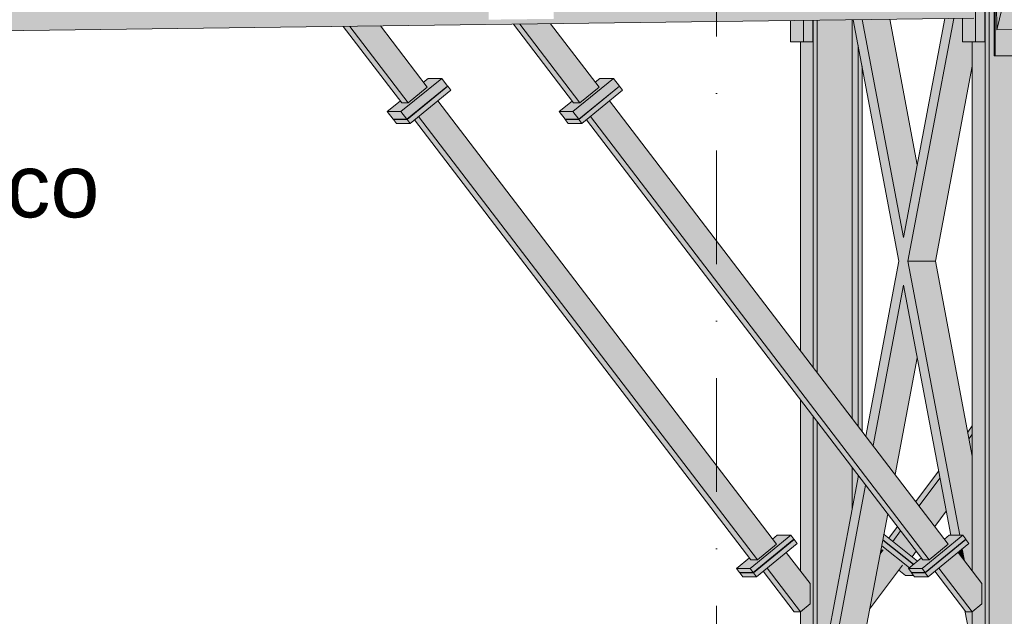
# Model space of a CAD drawing. Header units: centimetres. Extents: x -5472 to 10427, y -400 to 1902.
# Tile 80 of 91: x -3759 to -3447, y 1092 to 1281. Entities that reach past the tile are written whole.
import ezdxf
from ezdxf.enums import TextEntityAlignment as Align

# ---------------------------------------------------------------- set-up
doc = ezdxf.new("R2010")
doc.units = ezdxf.units.CM
doc.header["$LTSCALE"] = 0.1
doc.header["$MEASUREMENT"] = 0
doc.linetypes.add('Kropki i Kreski', pattern=[720, 360, -180, 0, -180])
doc.linetypes.add('Wipeout_Contour', pattern=[1000, 0, -1000])
for name, color, linetype in [('2_kładka_IFC.K_IR', 7, 'Continuous'), ('2_słupy.ISTN', 7, 'Continuous'), ('4_osie.ISTN', 7, 'Continuous'), ('5_opisy.K_IR', 7, 'Continuous')]:
    doc.layers.add(name, color=color, linetype=linetype)
doc.styles.add('GENERATED_STYLE_1', font='txt')
doc.dimstyles.new('GENERATED_STYLE__3', dxfattribs={"dimtxt": 0.18, "dimasz": 18.24, "dimexe": 0.18, "dimexo": 0.0625, "dimgap": 0.09, "dimtad": 0, "dimtih": 1, "dimtoh": 1, "dimdec": 4, "dimzin": 0, "dimdsep": 46, "dimcen": 0.09, "dimadec": 0, "dimazin": 0, "dimtfac": 1, "dimtdec": 4, "dimtmove": 0, "dimatfit": 3, "dimldrblk": 'ARROWHEAD_5', "dimfxl": 1, "dimtolj": 1, "dimtzin": 0, "dimarcsym": 0})

# ---------------------------------------------------------------- blocks, each defined once
blk = doc.blocks.new('ElemPrzekroju_621_1')
at = {"layer": '2_słupy.ISTN', "linetype": 'Continuous', "lineweight": 0, "true_color": 0xffffff}
for points in [[(-3455.53, 1060.42), (-3457.57, 1059.36), (-3421.25, 529.42), (-3417.04, 529.42), (-3453.49, 1061.48), (-3453.49, 1358.5), (-3457.57, 1358.5), (-3457.57, 1300.95), (-3453.58, 1300.95), (-3453.58, 1273.95), (-3457.57, 1273.95), (-3457.57, 1106.38), (-3454.51, 1102.39), (-3454.51, 1095.94), (-3457.55, 1093.46), (-3457.57, 1093.46), (-3457.57, 1060.42)], [(-3455.53, 1060.42), (-3457.57, 1059.36), (-3421.25, 529.42), (-3417.04, 529.42), (-3453.49, 1061.48), (-3453.49, 1358.5), (-3457.57, 1358.5), (-3457.57, 1300.95), (-3453.58, 1300.95), (-3453.58, 1273.95), (-3457.57, 1273.95), (-3457.57, 1106.38), (-3454.51, 1102.39), (-3454.51, 1095.94), (-3457.55, 1093.46), (-3457.57, 1093.46), (-3457.57, 1060.42)], [(-3453.49, 1061.48), (-3452.24, 1061.48), (-3452.24, 1358.5), (-3453.49, 1358.5)], [(-3453.49, 1178.73), (-3452.24, 1178.75), (-3452.24, 1358.5), (-3453.49, 1358.5)], [(-3452.24, 1358.49), (-3452.24, 1061.48), (-3452.17, 1060.47), (-3441.21, 1060.47), (-3441.21, 1289.26), (-3443.54, 1279.62), (-3443.54, 1269.55), (-3450.62, 1269.55), (-3450.62, 1294.55), (-3447.87, 1294.55), (-3447.64, 1295.51), (-3448.11, 1333.88), (-3451.37, 1333.88), (-3451.37, 1352.88), (-3448.34, 1352.88), (-3448.41, 1358.49)], [(-3452.24, 1358.49), (-3452.24, 1168.35), (-3443.61, 1168.47), (-3443.61, 1060.47), (-3441.21, 1060.47), (-3441.21, 1289.26), (-3443.54, 1279.62), (-3443.54, 1269.55), (-3450.62, 1269.55), (-3450.62, 1294.55), (-3447.87, 1294.55), (-3447.64, 1295.51), (-3448.11, 1333.88), (-3451.37, 1333.88), (-3451.37, 1352.88), (-3448.34, 1352.88), (-3448.41, 1358.49)], [(-3512.01, 1176.19), (-3507.94, 1170.87), (-3507.94, 1280.78), (-3508.03, 1280.78), (-3508.03, 1273.95), (-3512.01, 1273.95)], [(-3512.01, 1176.19), (-3507.94, 1170.87), (-3507.94, 1280.78), (-3508.03, 1280.78), (-3508.03, 1273.95), (-3512.01, 1273.95)], [(-3507.94, 1280.78), (-3507.94, 1170.87), (-3506.69, 1169.22), (-3506.69, 1280.8)], [(-3507.94, 1280.78), (-3507.94, 1170.87), (-3506.69, 1169.22), (-3506.69, 1280.8)], [(-3506.69, 1280.8), (-3506.69, 1169.22), (-3495.66, 1154.8), (-3495.66, 1280.94)], [(-3506.69, 1280.8), (-3506.69, 1169.22), (-3495.66, 1154.8), (-3495.66, 1280.94)], [(-3495.66, 1154.8), (-3493.73, 1152.27), (-3493.73, 1272.89), (-3495.25, 1280.95), (-3495.66, 1280.94)], [(-3495.66, 1154.8), (-3493.73, 1152.27), (-3493.73, 1272.89), (-3495.25, 1280.95), (-3495.66, 1280.94)], [(-3495.25, 1280.95), (-3480.8, 1204.47), (-3491.27, 1149.06), (-3488.98, 1146.06), (-3479.37, 1196.92), (-3464.39, 1117.67), (-3461.54, 1117.67), (-3477.94, 1204.47), (-3463.41, 1281.37), (-3466.27, 1281.33), (-3479.37, 1212.02), (-3492.4, 1280.98)], [(-3495.25, 1280.95), (-3480.8, 1204.47), (-3491.27, 1149.06), (-3488.98, 1146.06), (-3479.37, 1196.92), (-3464.39, 1117.67), (-3461.54, 1117.67), (-3477.94, 1204.47), (-3463.41, 1281.37), (-3466.27, 1281.33), (-3479.37, 1212.02), (-3492.4, 1280.98)], [(-3492.4, 1280.98), (-3479.37, 1212.02), (-3475.02, 1235.04), (-3483.72, 1281.1)], [(-3492.4, 1280.98), (-3479.37, 1212.02), (-3475.02, 1235.04), (-3483.72, 1281.1)], [(-3477.94, 1204.47), (-3469.24, 1204.47), (-3457.57, 1266.24), (-3457.57, 1273.95), (-3460.65, 1273.95), (-3460.65, 1281.4), (-3463.41, 1281.37)], [(-3477.94, 1204.47), (-3469.24, 1204.47), (-3457.57, 1266.24), (-3457.57, 1273.95), (-3460.65, 1273.95), (-3460.65, 1281.4), (-3463.41, 1281.37)], [(-3493.73, 1152.27), (-3492.47, 1150.63), (-3492.47, 1266.24), (-3493.73, 1272.89)], [(-3493.73, 1152.27), (-3492.47, 1150.63), (-3492.47, 1266.24), (-3493.73, 1272.89)], [(-3477.94, 1204.47), (-3461.54, 1117.67), (-3460.58, 1117.67), (-3459.62, 1116.41), (-3459.71, 1116.33), (-3459.56, 1116.33), (-3458.6, 1115.08), (-3460.72, 1113.34), (-3460.01, 1109.58), (-3457.57, 1106.38), (-3457.57, 1142.7), (-3469.24, 1204.47)], [(-3460.72, 1113.34), (-3460.01, 1109.58), (-3457.57, 1106.38), (-3457.57, 1115.25), (-3458.5, 1117.44), (-3457.57, 1117.45), (-3457.57, 1142.7), (-3469.24, 1204.47), (-3477.94, 1204.47), (-3461.54, 1117.67), (-3460.58, 1117.67), (-3459.62, 1116.41), (-3459.71, 1116.33), (-3459.56, 1116.33), (-3458.6, 1115.08)], [(-3488.98, 1146.06), (-3482, 1136.94), (-3475.02, 1173.89), (-3479.37, 1196.92)], [(-3488.98, 1146.06), (-3482, 1136.94), (-3475.02, 1173.89), (-3479.37, 1196.92)], [(-3512.01, 1061.48), (-3548.47, 529.42), (-3544.25, 529.42), (-3507.94, 1059.36), (-3509.98, 1060.42), (-3507.94, 1060.42), (-3507.94, 1155.3), (-3512.01, 1160.63), (-3512.01, 1106.38), (-3508.96, 1102.39), (-3508.96, 1095.94), (-3512, 1093.46), (-3512.01, 1093.46)], [(-3512.01, 1061.48), (-3548.47, 529.42), (-3544.25, 529.42), (-3507.94, 1059.36), (-3509.98, 1060.42), (-3507.94, 1060.42), (-3507.94, 1155.3), (-3512.01, 1160.63), (-3512.01, 1106.38), (-3508.96, 1102.39), (-3508.96, 1095.94), (-3512, 1093.46), (-3512.01, 1093.46)], [(-3507.94, 1155.3), (-3507.94, 1060.42), (-3506.69, 1060.42), (-3506.69, 1153.66)], [(-3507.94, 1155.3), (-3507.94, 1060.42), (-3506.69, 1060.42), (-3506.69, 1153.66)], [(-3506.69, 1060.42), (-3502.14, 1060.42), (-3502.14, 1062.42), (-3498.27, 1062.42), (-3495.66, 1062.42), (-3495.66, 1064.67), (-3495.85, 1063.64), (-3504.56, 1063.64), (-3504.56, 1078.74), (-3495.66, 1125.82), (-3495.66, 1139.24), (-3506.69, 1153.66)], [(-3506.69, 1060.42), (-3502.14, 1060.42), (-3502.14, 1062.42), (-3498.27, 1062.42), (-3495.66, 1062.42), (-3495.66, 1064.67), (-3495.85, 1063.64), (-3504.56, 1063.64), (-3504.56, 1078.74), (-3495.66, 1125.82), (-3495.66, 1139.24), (-3506.69, 1153.66)], [(-3495.66, 1139.24), (-3495.66, 1125.82), (-3493.73, 1136.05), (-3493.73, 1136.71)], [(-3495.66, 1139.24), (-3495.66, 1125.82), (-3493.73, 1136.05), (-3493.73, 1136.71)], [(-3504.56, 1078.74), (-3504.56, 1063.64), (-3491.34, 1133.59), (-3493.63, 1136.58)], [(-3504.56, 1078.74), (-3504.56, 1063.64), (-3491.34, 1133.59), (-3493.63, 1136.58)], [(-3493.73, 1136.05), (-3493.63, 1136.58), (-3493.73, 1136.71)], [(-3493.73, 1136.05), (-3493.63, 1136.58), (-3493.73, 1136.71)], [(-3491.34, 1133.59), (-3504.56, 1063.64), (-3495.85, 1063.64), (-3484.36, 1124.46)], [(-3491.34, 1133.59), (-3504.56, 1063.64), (-3495.85, 1063.64), (-3484.36, 1124.46)], [(-3522.57, 1107.29), (-3512, 1093.46), (-3508.96, 1095.94), (-3508.96, 1102.39), (-3516.5, 1112.25)], [(-3522.57, 1107.29), (-3512, 1093.46), (-3508.96, 1095.94), (-3508.96, 1102.39), (-3516.5, 1112.25)], [(-3486.75, 1111.81), (-3490.07, 1094.24), (-3479.67, 1108.22), (-3485.8, 1113.1)], [(-3486.75, 1111.81), (-3490.07, 1094.24), (-3479.67, 1108.22), (-3485.8, 1113.1)], [(-3486.75, 1111.81), (-3485.8, 1113.1), (-3486.51, 1113.1)], [(-3486.75, 1111.81), (-3485.8, 1113.1), (-3486.51, 1113.1)], [(-3468.12, 1107.29), (-3457.55, 1093.46), (-3454.51, 1095.94), (-3454.51, 1102.39), (-3462.06, 1112.25)], [(-3468.12, 1107.29), (-3466.18, 1104.75), (-3461.19, 1108.84), (-3460.78, 1110.59), (-3462.06, 1112.25)], [(-3460.72, 1113.34), (-3462.06, 1112.25), (-3460.01, 1109.58)], [(-3460.72, 1113.34), (-3462.06, 1112.25), (-3460.01, 1109.58)], [(-3522.57, 1107.29), (-3523.83, 1106.27), (-3514.03, 1093.46), (-3512, 1093.46)], [(-3522.57, 1107.29), (-3523.83, 1106.27), (-3514.03, 1093.46), (-3512, 1093.46)], [(-3469.38, 1106.27), (-3459.58, 1093.46), (-3457.55, 1093.46), (-3468.12, 1107.29)], [(-3469.38, 1106.27), (-3459.58, 1093.46), (-3457.55, 1093.46), (-3468.12, 1107.29)], [(-3455.78, 1104.04), (-3455.78, 1094.9), (-3454.51, 1095.94), (-3454.51, 1102.39)], [(-3459.89, 1093.86), (-3457.57, 1081.55), (-3457.57, 1093.46), (-3459.58, 1093.46)], [(-3459.89, 1093.86), (-3457.57, 1081.55), (-3457.57, 1093.46), (-3459.58, 1093.46)]]:
    blk.add_hatch(color=7, dxfattribs=at).paths.add_polyline_path(points)
at = {"layer": '2_słupy.ISTN', "color": 252, "linetype": 'Continuous', "lineweight": 0}
for p, q in [((-3453.49, 1061.48), (-3453.49, 1358.5)), ((-3452.24, 1061.48), (-3452.24, 1358.5)), ((-3507.94, 1170.87), (-3507.94, 1280.78)), ((-3506.69, 1169.22), (-3506.69, 1280.8)), ((-3495.66, 1154.8), (-3495.66, 1280.94)), ((-3480.8, 1204.47), (-3495.25, 1280.95)), ((-3479.37, 1212.02), (-3492.4, 1280.98)), ((-3475.02, 1235.04), (-3483.72, 1281.1)), ((-3466.27, 1281.33), (-3479.37, 1212.02)), ((-3463.41, 1281.37), (-3477.94, 1204.47)), ((-3512.01, 1176.19), (-3512.01, 1273.95)), ((-3493.73, 1152.27), (-3493.73, 1272.89)), ((-3457.57, 1106.38), (-3457.57, 1273.95)), ((-3492.47, 1150.63), (-3492.47, 1266.24)), ((-3457.57, 1266.24), (-3469.24, 1204.47)), ((-3480.8, 1204.47), (-3491.27, 1149.06)), ((-3477.94, 1204.47), (-3469.24, 1204.47)), ((-3461.54, 1117.67), (-3477.94, 1204.47)), ((-3457.57, 1142.7), (-3469.24, 1204.47)), ((-3488.98, 1146.06), (-3479.37, 1196.92)), ((-3464.39, 1117.67), (-3479.37, 1196.92)), ((-3482, 1136.94), (-3475.02, 1173.89)), ((-3512.01, 1106.38), (-3512.01, 1160.63)), ((-3507.94, 1060.42), (-3507.94, 1155.3)), ((-3506.69, 1060.42), (-3506.69, 1153.66)), ((-3495.66, 1125.82), (-3495.66, 1139.24)), ((-3493.63, 1136.58), (-3504.56, 1078.74)), ((-3493.73, 1136.05), (-3493.73, 1136.71)), ((-3504.56, 1063.64), (-3491.34, 1133.59)), ((-3495.85, 1063.64), (-3484.36, 1124.46)), ((-3516.5, 1112.25), (-3508.96, 1102.39)), ((-3485.8, 1113.1), (-3486.75, 1111.81)), ((-3462.06, 1112.25), (-3454.51, 1102.39)), ((-3460.01, 1109.58), (-3460.72, 1113.34)), ((-3479.67, 1108.22), (-3490.07, 1094.24)), ((-3523.83, 1106.27), (-3514.03, 1093.46)), ((-3522.57, 1107.29), (-3512, 1093.46)), ((-3469.38, 1106.27), (-3459.58, 1093.46)), ((-3468.12, 1107.29), (-3457.55, 1093.46)), ((-3508.96, 1095.94), (-3508.96, 1102.39)), ((-3454.51, 1095.94), (-3454.51, 1102.39)), ((-3508.96, 1095.94), (-3512, 1093.46)), ((-3454.51, 1095.94), (-3457.55, 1093.46)), ((-3512, 1093.46), (-3514.03, 1093.46)), ((-3512.01, 1061.48), (-3512.01, 1093.46)), ((-3457.57, 1081.55), (-3459.89, 1093.86)), ((-3457.55, 1093.46), (-3459.58, 1093.46)), ((-3457.57, 1060.42), (-3457.57, 1093.46))]:
    blk.add_line(p, q, dxfattribs=at)
blk = doc.blocks.new('ElemPrzekroju_648_1')
at = {"layer": '2_kładka_IFC.K_IR', "linetype": 'Continuous', "lineweight": 0, "true_color": 0x939393}
for points in [[(-3448.26, 1346.34), (-3450.62, 1346.34), (-3450.55, 1340.34), (-3448.19, 1340.34), (-3447.64, 1295.51), (-3449.88, 1286.25), (-3449.78, 1277.76), (-3425.34, 1378.7), (-3427.77, 1377.56), (-3446.19, 1301.51), (-3447.01, 1368.55), (-3447.17, 1369.08), (-3418.38, 1382.56), (-3429.07, 1382.42), (-3448.44, 1373.35), (-3448.6, 1373.88)], [(-3448.26, 1346.34), (-3450.62, 1346.34), (-3450.55, 1340.34), (-3448.19, 1340.34), (-3447.64, 1295.51), (-3449.88, 1286.25), (-3449.78, 1277.76), (-3425.34, 1378.7), (-3427.77, 1377.56), (-3446.19, 1301.51), (-3447.01, 1368.55), (-3447.17, 1369.08), (-3418.38, 1382.56), (-3429.07, 1382.42), (-3448.44, 1373.35), (-3448.6, 1373.88)], [(-3425.34, 1378.7), (-3449.78, 1277.76), (-3443.98, 1277.84), (-3419.54, 1378.77)], [(-3425.34, 1378.7), (-3449.78, 1277.76), (-3443.98, 1277.84), (-3419.54, 1378.77)], [(-3460.65, 1281.4), (-3460.65, 1273.95), (-3456.58, 1273.95), (-3456.58, 1300.95), (-3460.65, 1300.95), (-3460.65, 1293.44), (-3460.14, 1293.45), (-3457.09, 1293.45), (-3457.09, 1281.45)], [(-3460.65, 1281.4), (-3460.65, 1273.95), (-3456.58, 1273.95), (-3456.58, 1300.95), (-3460.65, 1300.95), (-3460.65, 1293.44), (-3460.14, 1293.45), (-3457.09, 1293.45), (-3457.09, 1281.45)], [(-3450.62, 1294.55), (-3450.62, 1269.55), (-3450.31, 1269.55), (-3450.31, 1294.55)], [(-3450.62, 1294.55), (-3450.62, 1269.55), (-3450.31, 1269.55), (-3450.31, 1294.55)], [(-3515.1, 1273.95), (-3511.03, 1273.95), (-3511.03, 1280.74), (-3515.1, 1280.69)], [(-3515.1, 1273.95), (-3511.03, 1273.95), (-3511.03, 1280.74), (-3515.1, 1280.69)]]:
    blk.add_hatch(color=252, dxfattribs=at).paths.add_polyline_path(points)
at = {"layer": '2_kładka_IFC.K_IR', "linetype": 'Continuous', "lineweight": 0, "true_color": 0xa3a3a3}
for points in [[(-3456.58, 1273.95), (-3453.58, 1273.95), (-3453.58, 1300.95), (-3456.58, 1300.95)], [(-3456.58, 1273.95), (-3453.58, 1273.95), (-3453.58, 1300.95), (-3456.58, 1300.95)], [(-3631.32, 1279.16), (-3457.09, 1281.45), (-3457.09, 1293.45), (-3594.91, 1291.64), (-3595.26, 1290.18), (-3590.55, 1290.24), (-3590.24, 1290.24), (-3590.13, 1281.24), (-3610.44, 1280.98), (-3610.75, 1280.98), (-3610.86, 1289.98), (-3603.23, 1290.08), (-3602.88, 1291.53), (-3628.51, 1291.2)], [(-3447.87, 1294.55), (-3450.31, 1294.55), (-3450.31, 1269.55), (-3443.54, 1269.55), (-3443.54, 1279.62), (-3443.98, 1277.84), (-3449.78, 1277.76), (-3449.88, 1286.25)], [(-3447.87, 1294.55), (-3450.31, 1294.55), (-3450.31, 1269.55), (-3443.54, 1269.55), (-3443.54, 1279.62), (-3443.98, 1277.84), (-3449.78, 1277.76), (-3449.88, 1286.25)], [(-3600.91, 1279.56), (-3581.85, 1254.63), (-3575.78, 1259.59), (-3591.14, 1279.69)], [(-3600.91, 1279.56), (-3581.85, 1254.63), (-3575.78, 1259.59), (-3591.14, 1279.69)], [(-3511.03, 1273.95), (-3508.03, 1273.95), (-3508.03, 1280.78), (-3511.03, 1280.74)], [(-3511.03, 1273.95), (-3508.03, 1273.95), (-3508.03, 1280.78), (-3511.03, 1280.74)], [(-3654.81, 1278.85), (-3636.29, 1254.63), (-3630.23, 1259.59), (-3645.05, 1278.98)], [(-3654.81, 1278.85), (-3636.29, 1254.63), (-3630.23, 1259.59), (-3645.05, 1278.98)], [(-3638.77, 1255.2), (-3642.89, 1251.84), (-3638.56, 1251.84), (-3625.67, 1262.38), (-3629.99, 1262.38), (-3631.45, 1261.19), (-3630.23, 1259.59), (-3636.29, 1254.63), (-3638.33, 1254.63)], [(-3638.77, 1255.2), (-3642.89, 1251.84), (-3638.56, 1251.84), (-3625.67, 1262.38), (-3629.99, 1262.38), (-3631.45, 1261.19), (-3630.23, 1259.59), (-3636.29, 1254.63), (-3638.33, 1254.63)], [(-3625.67, 1262.38), (-3638.56, 1251.84), (-3636.7, 1249.41), (-3623.81, 1259.95)], [(-3625.67, 1262.38), (-3638.56, 1251.84), (-3636.7, 1249.41), (-3623.81, 1259.95)], [(-3584.32, 1255.2), (-3588.44, 1251.84), (-3584.12, 1251.84), (-3571.22, 1262.38), (-3575.55, 1262.38), (-3577, 1261.19), (-3575.78, 1259.59), (-3581.85, 1254.63), (-3583.88, 1254.63)], [(-3584.32, 1255.2), (-3588.44, 1251.84), (-3584.12, 1251.84), (-3571.22, 1262.38), (-3575.55, 1262.38), (-3577, 1261.19), (-3575.78, 1259.59), (-3581.85, 1254.63), (-3583.88, 1254.63)], [(-3584.12, 1251.84), (-3582.26, 1249.41), (-3569.36, 1259.95), (-3571.22, 1262.38)], [(-3584.12, 1251.84), (-3582.26, 1249.41), (-3569.36, 1259.95), (-3571.22, 1262.38)], [(-3640.97, 1249.33), (-3636.64, 1249.33), (-3623.75, 1259.87), (-3623.9, 1259.87), (-3636.7, 1249.41), (-3640.87, 1249.41)], [(-3640.97, 1249.33), (-3636.64, 1249.33), (-3623.75, 1259.87), (-3623.9, 1259.87), (-3636.7, 1249.41), (-3640.87, 1249.41)], [(-3623.75, 1259.87), (-3636.64, 1249.33), (-3635.68, 1248.07), (-3622.79, 1258.62)], [(-3623.75, 1259.87), (-3636.64, 1249.33), (-3635.68, 1248.07), (-3622.79, 1258.62)], [(-3586.52, 1249.33), (-3582.2, 1249.33), (-3569.3, 1259.87), (-3569.46, 1259.87), (-3582.26, 1249.41), (-3586.43, 1249.41)], [(-3586.52, 1249.33), (-3582.2, 1249.33), (-3569.3, 1259.87), (-3569.46, 1259.87), (-3582.26, 1249.41), (-3586.43, 1249.41)], [(-3582.2, 1249.33), (-3581.24, 1248.07), (-3568.34, 1258.62), (-3569.3, 1259.87)], [(-3582.2, 1249.33), (-3581.24, 1248.07), (-3568.34, 1258.62), (-3569.3, 1259.87)], [(-3629.81, 1252.87), (-3632.98, 1250.29), (-3525.65, 1109.92), (-3519.58, 1114.88), (-3626.91, 1255.25)], [(-3629.81, 1252.87), (-3632.98, 1250.29), (-3525.65, 1109.92), (-3519.58, 1114.88), (-3626.91, 1255.25)], [(-3578.53, 1250.29), (-3519.02, 1172.45), (-3509.25, 1172.58), (-3572.46, 1255.25)], [(-3457.57, 1152.31), (-3459.01, 1150.36), (-3458.6, 1148.18), (-3457.57, 1149.57)], [(-3457.57, 1152.31), (-3459.01, 1150.36), (-3458.6, 1148.18), (-3457.57, 1149.57)], [(-3458.6, 1148.18), (-3457.57, 1142.7), (-3457.57, 1149.57)], [(-3458.6, 1148.18), (-3457.57, 1142.7), (-3457.57, 1149.57)], [(-3468.23, 1137.98), (-3475.42, 1128.33), (-3474.39, 1126.98), (-3467.82, 1135.8)], [(-3468.23, 1137.98), (-3475.42, 1128.33), (-3474.39, 1126.98), (-3467.82, 1135.8)], [(-3474.39, 1126.98), (-3469.44, 1120.51), (-3465.84, 1125.35), (-3467.82, 1135.8)], [(-3474.39, 1126.98), (-3469.44, 1120.51), (-3465.84, 1125.35), (-3467.82, 1135.8)], [(-3484.03, 1116.77), (-3482.75, 1115.75), (-3480.26, 1119.1), (-3481.29, 1120.44)], [(-3484.03, 1116.77), (-3482.75, 1115.75), (-3480.26, 1119.1), (-3481.29, 1120.44)], [(-3528.13, 1110.49), (-3532.25, 1107.13), (-3527.92, 1107.13), (-3515.02, 1117.67), (-3519.35, 1117.67), (-3520.81, 1116.48), (-3519.58, 1114.88), (-3525.65, 1109.92), (-3527.69, 1109.92)], [(-3528.13, 1110.49), (-3532.25, 1107.13), (-3527.92, 1107.13), (-3515.02, 1117.67), (-3519.35, 1117.67), (-3520.81, 1116.48), (-3519.58, 1114.88), (-3525.65, 1109.92), (-3527.69, 1109.92)], [(-3514.06, 1116.41), (-3515.02, 1117.67), (-3527.92, 1107.13), (-3526.96, 1105.87)], [(-3514.06, 1116.41), (-3515.02, 1117.67), (-3527.92, 1107.13), (-3526.96, 1105.87)], [(-3485.91, 1116.25), (-3476.15, 1108.48), (-3474.89, 1109.5), (-3485.48, 1117.93), (-3485.63, 1117.72)], [(-3485.91, 1116.25), (-3476.15, 1108.48), (-3474.89, 1109.5), (-3485.48, 1117.93), (-3485.63, 1117.72)], [(-3485.63, 1117.72), (-3485.48, 1117.93), (-3485.59, 1117.93)], [(-3485.63, 1117.72), (-3485.48, 1117.93), (-3485.59, 1117.93)], [(-3480.26, 1119.1), (-3482.75, 1115.75), (-3476.62, 1110.87), (-3475.31, 1112.63)], [(-3480.26, 1119.1), (-3482.75, 1115.75), (-3476.62, 1110.87), (-3475.31, 1112.63)], [(-3477.8, 1107.13), (-3473.47, 1107.13), (-3460.58, 1117.67), (-3473.47, 1107.13), (-3475.65, 1107.13), (-3471.21, 1109.92), (-3473.24, 1109.92), (-3473.68, 1110.49)], [(-3531.13, 1105.87), (-3531.23, 1105.79), (-3526.9, 1105.79), (-3514, 1116.33), (-3514.16, 1116.33), (-3526.96, 1105.87)], [(-3531.13, 1105.87), (-3531.23, 1105.79), (-3526.9, 1105.79), (-3514, 1116.33), (-3514.16, 1116.33), (-3526.96, 1105.87)], [(-3513.04, 1115.08), (-3514, 1116.33), (-3526.9, 1105.79), (-3525.94, 1104.54)], [(-3513.04, 1115.08), (-3514, 1116.33), (-3526.9, 1105.79), (-3525.94, 1104.54)], [(-3486.26, 1114.39), (-3477.48, 1107.39), (-3476.22, 1108.41), (-3485.93, 1116.14)], [(-3486.26, 1114.39), (-3477.48, 1107.39), (-3476.22, 1108.41), (-3485.93, 1116.14)], [(-3476.78, 1105.79), (-3472.48, 1105.79), (-3459.68, 1116.26), (-3459.81, 1116.26), (-3472.52, 1105.87), (-3476.68, 1105.87)]]:
    blk.add_hatch(color=253, dxfattribs=at).paths.add_polyline_path(points)
at = {"layer": '2_kładka_IFC.K_IR', "linetype": 'Continuous', "lineweight": 0, "true_color": 0xd1d1d1}
for points in [[(-4533.18, 1279.3), (-4536.43, 1267.26), (-3457.09, 1281.45), (-3457.09, 1293.45), (-3594.91, 1291.64), (-3595.26, 1290.18), (-3590.55, 1290.24), (-3590.24, 1290.24), (-3590.13, 1281.24), (-3610.44, 1280.98), (-3610.75, 1280.98), (-3610.86, 1289.98), (-3603.23, 1290.08), (-3602.88, 1291.53)], [(-3572.46, 1255.25), (-3578.53, 1250.29), (-3471.21, 1109.92), (-3465.14, 1114.88)], [(-3473.47, 1107.13), (-3472.52, 1105.87), (-3459.62, 1116.41), (-3460.58, 1117.67)], [(-3459.56, 1116.33), (-3472.46, 1105.79), (-3471.5, 1104.54), (-3458.6, 1115.08)]]:
    blk.add_hatch(color=254, dxfattribs=at).paths.add_polyline_path(points)
at = {"layer": '2_kładka_IFC.K_IR', "linetype": 'Continuous', "lineweight": 0, "true_color": 0x9b9b9b}
for points in [[(-3600.91, 1279.56), (-3602.92, 1279.53), (-3583.88, 1254.63), (-3581.85, 1254.63)], [(-3600.91, 1279.56), (-3602.92, 1279.53), (-3583.88, 1254.63), (-3581.85, 1254.63)], [(-3654.81, 1278.85), (-3656.83, 1278.82), (-3638.33, 1254.63), (-3636.29, 1254.63)], [(-3654.81, 1278.85), (-3656.83, 1278.82), (-3638.33, 1254.63), (-3636.29, 1254.63)], [(-3642.89, 1251.84), (-3641.03, 1249.41), (-3636.7, 1249.41), (-3638.56, 1251.84)], [(-3642.89, 1251.84), (-3641.03, 1249.41), (-3636.7, 1249.41), (-3638.56, 1251.84)], [(-3588.44, 1251.84), (-3586.58, 1249.41), (-3582.26, 1249.41), (-3584.12, 1251.84)], [(-3588.44, 1251.84), (-3586.58, 1249.41), (-3582.26, 1249.41), (-3584.12, 1251.84)], [(-3636.64, 1249.33), (-3640.97, 1249.33), (-3640.01, 1248.07), (-3635.68, 1248.07)], [(-3636.64, 1249.33), (-3640.97, 1249.33), (-3640.01, 1248.07), (-3635.68, 1248.07)], [(-3634.23, 1249.26), (-3527.69, 1109.92), (-3525.65, 1109.92), (-3632.98, 1250.29)], [(-3634.23, 1249.26), (-3527.69, 1109.92), (-3525.65, 1109.92), (-3632.98, 1250.29)], [(-3586.52, 1249.33), (-3585.56, 1248.07), (-3581.24, 1248.07), (-3582.2, 1249.33)], [(-3586.52, 1249.33), (-3585.56, 1248.07), (-3581.24, 1248.07), (-3582.2, 1249.33)], [(-3579.78, 1249.26), (-3473.24, 1109.92), (-3471.21, 1109.92), (-3578.53, 1250.29)], [(-3579.78, 1249.26), (-3473.24, 1109.92), (-3471.21, 1109.92), (-3578.53, 1250.29)], [(-3486.51, 1113.1), (-3485.8, 1113.1), (-3479.67, 1108.22), (-3480.85, 1106.63), (-3478.72, 1104.94), (-3476.13, 1104.94), (-3476.78, 1105.79), (-3476.68, 1105.87), (-3476.84, 1105.87), (-3477.8, 1107.13), (-3477.48, 1107.39), (-3486.26, 1114.39)], [(-3486.51, 1113.1), (-3485.8, 1113.1), (-3479.67, 1108.22), (-3480.85, 1106.63), (-3478.72, 1104.94), (-3476.13, 1104.94), (-3476.78, 1105.79), (-3476.68, 1105.87), (-3476.84, 1105.87), (-3477.8, 1107.13), (-3477.48, 1107.39), (-3486.26, 1114.39)], [(-3485.93, 1116.14), (-3476.22, 1108.41), (-3476.15, 1108.48), (-3485.91, 1116.25)], [(-3485.93, 1116.14), (-3476.22, 1108.41), (-3476.15, 1108.48), (-3485.91, 1116.25)], [(-3532.25, 1107.13), (-3531.29, 1105.87), (-3526.96, 1105.87), (-3527.92, 1107.13)], [(-3532.25, 1107.13), (-3531.29, 1105.87), (-3526.96, 1105.87), (-3527.92, 1107.13)], [(-3531.23, 1105.79), (-3530.27, 1104.54), (-3525.94, 1104.54), (-3526.9, 1105.79)], [(-3531.23, 1105.79), (-3530.27, 1104.54), (-3525.94, 1104.54), (-3526.9, 1105.79)], [(-3477.8, 1107.13), (-3476.84, 1105.87), (-3472.52, 1105.87), (-3473.47, 1107.13)], [(-3477.8, 1107.13), (-3476.84, 1105.87), (-3472.52, 1105.87), (-3473.47, 1107.13)], [(-3476.78, 1105.79), (-3475.82, 1104.54), (-3471.5, 1104.54), (-3472.46, 1105.79)], [(-3476.78, 1105.79), (-3475.82, 1104.54), (-3471.5, 1104.54), (-3472.46, 1105.79)]]:
    blk.add_hatch(color=253, dxfattribs=at).paths.add_polyline_path(points)
at = {"layer": '2_kładka_IFC.K_IR', "linetype": 'Continuous', "lineweight": 0, "true_color": 0xc9c9c9}
for points in [[(-3477.8, 1107.13), (-3473.47, 1107.13), (-3460.58, 1117.67), (-3464.9, 1117.67), (-3466.36, 1116.48), (-3465.14, 1114.88), (-3471.21, 1109.92), (-3473.24, 1109.92), (-3473.68, 1110.49)], [(-3476.78, 1105.79), (-3472.46, 1105.79), (-3459.56, 1116.33), (-3459.71, 1116.33), (-3472.52, 1105.87), (-3476.68, 1105.87)]]:
    blk.add_hatch(color=9, dxfattribs=at).paths.add_polyline_path(points)
at = {"layer": '2_kładka_IFC.K_IR', "color": 7, "linetype": 'Continuous', "lineweight": 15}
for p, q in [((-3425.34, 1378.7), (-3449.78, 1277.76)), ((-3456.58, 1273.95), (-3456.58, 1300.95)), ((-3453.58, 1273.95), (-3453.58, 1300.95)), ((-3450.62, 1294.55), (-3450.62, 1269.55)), ((-3450.31, 1294.55), (-3450.31, 1269.55)), ((-3449.88, 1286.25), (-3449.78, 1277.76)), ((-4536.43, 1267.26), (-3457.09, 1281.45)), ((-3602.92, 1279.53), (-3583.88, 1254.63)), ((-3600.91, 1279.56), (-3581.85, 1254.63)), ((-3591.14, 1279.69), (-3575.78, 1259.59)), ((-3515.1, 1280.69), (-3515.1, 1273.95)), ((-3511.03, 1273.95), (-3511.03, 1280.74)), ((-3508.03, 1273.95), (-3508.03, 1280.78)), ((-3460.65, 1281.4), (-3460.65, 1273.95)), ((-3656.83, 1278.82), (-3638.33, 1254.63)), ((-3654.81, 1278.85), (-3636.29, 1254.63)), ((-3645.05, 1278.98), (-3630.23, 1259.59)), ((-3449.78, 1277.76), (-3443.98, 1277.84)), ((-3515.1, 1273.95), (-3511.03, 1273.95)), ((-3508.03, 1273.95), (-3511.03, 1273.95)), ((-3460.65, 1273.95), (-3456.58, 1273.95)), ((-3453.58, 1273.95), (-3456.58, 1273.95)), ((-3450.62, 1269.55), (-3450.31, 1269.55)), ((-3450.31, 1269.55), (-3443.54, 1269.55)), ((-3625.67, 1262.38), (-3638.56, 1251.84)), ((-3629.99, 1262.38), (-3631.45, 1261.19)), ((-3625.67, 1262.38), (-3629.99, 1262.38)), ((-3623.81, 1259.95), (-3625.67, 1262.38)), ((-3571.22, 1262.38), (-3584.12, 1251.84)), ((-3575.55, 1262.38), (-3577, 1261.19)), ((-3571.22, 1262.38), (-3575.55, 1262.38)), ((-3569.36, 1259.95), (-3571.22, 1262.38)), ((-3623.81, 1259.95), (-3636.7, 1249.41)), ((-3623.75, 1259.87), (-3636.64, 1249.33)), ((-3630.23, 1259.59), (-3636.29, 1254.63)), ((-3622.79, 1258.62), (-3635.68, 1248.07)), ((-3623.75, 1259.87), (-3623.9, 1259.87)), ((-3622.79, 1258.62), (-3623.75, 1259.87)), ((-3569.36, 1259.95), (-3582.26, 1249.41)), ((-3569.3, 1259.87), (-3582.2, 1249.33)), ((-3575.78, 1259.59), (-3581.85, 1254.63)), ((-3568.34, 1258.62), (-3581.24, 1248.07)), ((-3569.3, 1259.87), (-3569.46, 1259.87)), ((-3568.34, 1258.62), (-3569.3, 1259.87)), ((-3638.77, 1255.2), (-3642.89, 1251.84)), ((-3636.29, 1254.63), (-3638.33, 1254.63)), ((-3626.91, 1255.25), (-3519.58, 1114.88)), ((-3584.32, 1255.2), (-3588.44, 1251.84)), ((-3581.85, 1254.63), (-3583.88, 1254.63)), ((-3572.46, 1255.25), (-3465.14, 1114.88)), ((-3642.89, 1251.84), (-3641.03, 1249.41)), ((-3638.56, 1251.84), (-3642.89, 1251.84)), ((-3636.7, 1249.41), (-3638.56, 1251.84)), ((-3588.44, 1251.84), (-3586.58, 1249.41)), ((-3584.12, 1251.84), (-3588.44, 1251.84)), ((-3582.26, 1249.41), (-3584.12, 1251.84)), ((-3641.03, 1249.41), (-3636.7, 1249.41)), ((-3640.87, 1249.41), (-3640.97, 1249.33)), ((-3640.97, 1249.33), (-3640.01, 1248.07)), ((-3636.64, 1249.33), (-3640.97, 1249.33)), ((-3640.01, 1248.07), (-3635.68, 1248.07)), ((-3635.68, 1248.07), (-3636.64, 1249.33)), ((-3634.23, 1249.26), (-3527.69, 1109.92)), ((-3632.98, 1250.29), (-3525.65, 1109.92)), ((-3586.58, 1249.41), (-3582.26, 1249.41)), ((-3586.43, 1249.41), (-3586.52, 1249.33)), ((-3586.52, 1249.33), (-3585.56, 1248.07)), ((-3582.2, 1249.33), (-3586.52, 1249.33)), ((-3585.56, 1248.07), (-3581.24, 1248.07)), ((-3581.24, 1248.07), (-3582.2, 1249.33)), ((-3579.78, 1249.26), (-3473.24, 1109.92)), ((-3578.53, 1250.29), (-3471.21, 1109.92)), ((-3457.57, 1152.31), (-3459.01, 1150.36)), ((-3457.57, 1149.57), (-3458.6, 1148.18)), ((-3468.23, 1137.98), (-3475.42, 1128.33)), ((-3467.82, 1135.8), (-3474.39, 1126.98)), ((-3465.84, 1125.35), (-3469.44, 1120.51)), ((-3481.29, 1120.44), (-3484.03, 1116.77)), ((-3515.02, 1117.67), (-3527.92, 1107.13)), ((-3519.35, 1117.67), (-3520.81, 1116.48)), ((-3515.02, 1117.67), (-3519.35, 1117.67)), ((-3514.06, 1116.41), (-3515.02, 1117.67)), ((-3485.63, 1117.72), (-3485.48, 1117.93)), ((-3485.48, 1117.93), (-3485.59, 1117.93)), ((-3474.89, 1109.5), (-3485.48, 1117.93)), ((-3480.26, 1119.1), (-3482.75, 1115.75)), ((-3460.58, 1117.67), (-3473.47, 1107.13)), ((-3464.9, 1117.67), (-3466.36, 1116.48)), ((-3460.58, 1117.67), (-3464.9, 1117.67)), ((-3459.62, 1116.41), (-3460.58, 1117.67)), ((-3514.06, 1116.41), (-3526.96, 1105.87)), ((-3514, 1116.33), (-3526.9, 1105.79)), ((-3513.04, 1115.08), (-3525.94, 1104.54)), ((-3519.58, 1114.88), (-3525.65, 1109.92)), ((-3514, 1116.33), (-3514.16, 1116.33)), ((-3513.04, 1115.08), (-3514, 1116.33)), ((-3477.48, 1107.39), (-3486.26, 1114.39)), ((-3476.22, 1108.41), (-3485.93, 1116.14)), ((-3476.15, 1108.48), (-3485.91, 1116.25)), ((-3459.62, 1116.41), (-3472.52, 1105.87)), ((-3459.56, 1116.33), (-3472.46, 1105.79)), ((-3458.6, 1115.08), (-3471.5, 1104.54)), ((-3465.14, 1114.88), (-3471.21, 1109.92)), ((-3459.56, 1116.33), (-3459.71, 1116.33)), ((-3458.6, 1115.08), (-3459.56, 1116.33)), ((-3475.31, 1112.63), (-3476.62, 1110.87)), ((-3528.13, 1110.49), (-3532.25, 1107.13)), ((-3525.65, 1109.92), (-3527.69, 1109.92)), ((-3473.68, 1110.49), (-3477.8, 1107.13)), ((-3471.21, 1109.92), (-3473.24, 1109.92)), ((-3532.25, 1107.13), (-3531.29, 1105.87)), ((-3527.92, 1107.13), (-3532.25, 1107.13)), ((-3531.29, 1105.87), (-3526.96, 1105.87)), ((-3531.13, 1105.87), (-3531.23, 1105.79)), ((-3531.23, 1105.79), (-3530.27, 1104.54)), ((-3526.9, 1105.79), (-3531.23, 1105.79)), ((-3530.27, 1104.54), (-3525.94, 1104.54)), ((-3526.96, 1105.87), (-3527.92, 1107.13)), ((-3525.94, 1104.54), (-3526.9, 1105.79)), ((-3478.72, 1104.94), (-3480.85, 1106.63)), ((-3478.72, 1104.94), (-3476.13, 1104.94)), ((-3477.8, 1107.13), (-3476.84, 1105.87)), ((-3473.47, 1107.13), (-3477.8, 1107.13)), ((-3476.84, 1105.87), (-3472.52, 1105.87)), ((-3476.68, 1105.87), (-3476.78, 1105.79)), ((-3476.78, 1105.79), (-3475.82, 1104.54)), ((-3472.46, 1105.79), (-3476.78, 1105.79)), ((-3475.82, 1104.54), (-3471.5, 1104.54)), ((-3472.52, 1105.87), (-3473.47, 1107.13)), ((-3471.5, 1104.54), (-3472.46, 1105.79))]:
    blk.add_line(p, q, dxfattribs=at)
blk = doc.blocks.new('Standardowy znacznik osi[1]_1', base_point=(-3538.63, 1700))
at = {"layer": '4_osie.ISTN', "color": 252, "linetype": 'Kropki i Kreski', "lineweight": 15}
blk.add_line((-3538.63, 1600), (-3538.63, -300), dxfattribs=at)
at = {"layer": '4_osie.ISTN', "color": 252, "lineweight": 0, "style": 'GENERATED_STYLE_1'}
blk.add_attdef('AC_MarkerText_1', text='', height=35, rotation=360, dxfattribs=at).set_placement((-3538.63, 1741.71), align=Align.MIDDLE_CENTER)
blk = doc.blocks.new('ARROWHEAD_5')
at = {"linetype": 'Continuous', "lineweight": 0}
blk.add_hatch(color=0, dxfattribs=at).paths.add_polyline_path([(-1, 0.2679), (0, 0), (-1, -0.2679)])
at = {"color": 0, "linetype": 'Continuous', "lineweight": 0}
blk.add_line((0, 0), (-1, 0), dxfattribs=at)

msp = doc.modelspace()

# ---------------------------------------------------------------- block references
at = {"layer": '2_kładka_IFC.K_IR', "lineweight": 0}
msp.add_blockref('ElemPrzekroju_648_1', (0, 0), dxfattribs=at)
at = {"layer": '2_słupy.ISTN', "lineweight": 0}
msp.add_blockref('ElemPrzekroju_621_1', (0, 0), dxfattribs=at)
at = {"layer": '4_osie.ISTN', "color": 252, "linetype": 'Continuous', "lineweight": 0}
msp.add_blockref('Standardowy znacznik osi[1]_1', (-3538.63, 1700), dxfattribs=at)

# ---------------------------------------------------------------- next in the draw order: wipeouts: each hides what was drawn before it
at = {"color": 7, "linetype": 'Wipeout_Contour', "lineweight": 0, "ltscale": 16347.503355}
msp.add_wipeout([(-4110.25, 1248.35), (-3694.58, 1248.35), (-3694.58, 1175.5), (-4110.25, 1175.5)], dxfattribs=at).dxf.layer = '5_opisy.K_IR'

# ---------------------------------------------------------------- next in the draw order: texts
at = {"layer": '5_opisy.K_IR', "color": 7, "linetype": 'Continuous', "lineweight": 0, "insert": (-4105.25, 1181.59), "char_height": 20, "width": 405.674, "attachment_point": 7, "line_spacing_factor": 0.921299, "style": 'GENERATED_STYLE_1'}
msp.add_mtext('\\A1;{\\pql;\\fArial|b0|i0|c238|p38;projektowan\\fArial|b0|i0|c238|p38;a szafa zasilająco sterująca RON}', dxfattribs=at)

# ---------------------------------------------------------------- next in the draw order: leaders
at = {"layer": '5_opisy.K_IR', "color": 7, "linetype": 'Continuous', "lineweight": 0, "annotation_type": 0, "has_hookline": 1, "hookline_direction": 0, "text_width": 367.94}
msp.add_leader([(-4380.44, 1520.62), (-4130.64, 1181.59), (-4105.34, 1181.59)], dimstyle='GENERATED_STYLE__3', dxfattribs=at)

doc.saveas('drawing.dxf')
